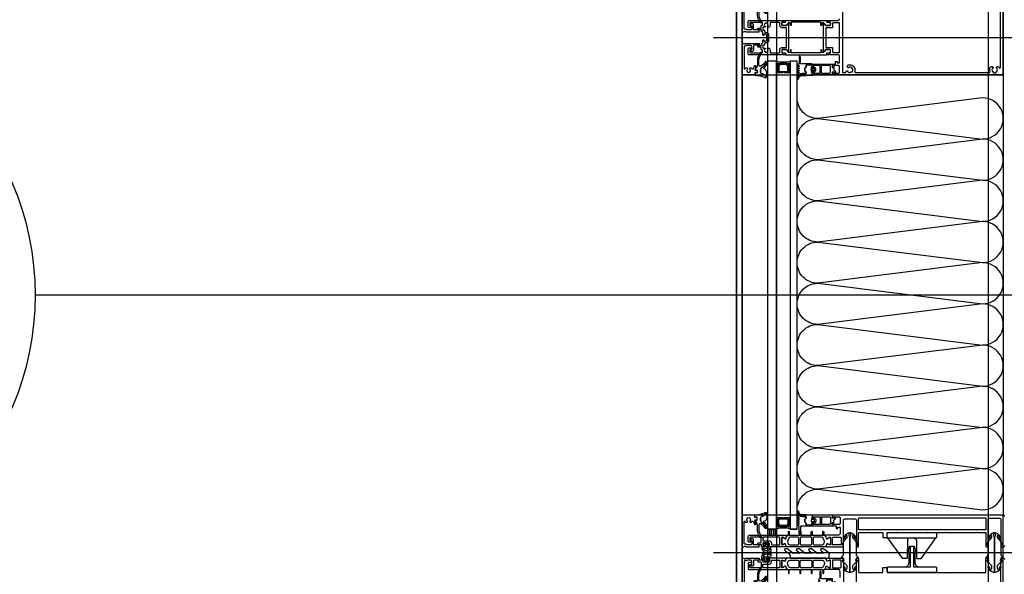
# Model space of a CAD drawing. Header units: millimetres. Extents: x 373037 to 682063, y 76092 to 274210.
# Tile 200 of 256: x 654411 to 655271, y 270788 to 271273. Entities that reach past the tile are written whole.
import ezdxf

# ---------------------------------------------------------------- set-up
doc = ezdxf.new("R2010")
doc.units = ezdxf.units.MM
doc.header["$LTSCALE"] = 100
doc.linetypes.add('ČERCHOVANÁ', pattern=[25.4, 12.7, -6.35, 0, -6.35])
doc.linetypes.add('ČÁRKOVANÁ', pattern=[19.05, 12.7, -6.35])
doc.layers.get('0').update_dxf_attribs({"linetype": 'CONTINUOUS'})
doc.layers.add('PUDORYS', color=253, linetype='CONTINUOUS')

# ---------------------------------------------------------------- blocks, each defined once
blk = doc.blocks.new('nesystémový nástavec 18')
for p, q in [((-18, 6.8), (-18, 8.8)), ((-17.5, 9.3), (-15.36, 9.3)), ((-15.36, 9.3), (0, 9.3)), ((0, 9.3), (0, 7.8)), ((-18, 0.5), (-18, 1.8)), ((-17, 6.3), (-17.5, 6.3)), ((-17.5, 2.3), (-17, 2.3)), ((-1.8, 0), (-17.5, 0)), ((-11, 8), (-17, 8)), ((-17, 8), (-17, 6.3)), ((-17, 2.3), (-17, 1.3)), ((-17, 1.3), (-11, 1.3)), ((-11, 1.3), (-11, 8)), ((-2.8, 8), (-9.7, 8)), ((-9.7, 1.3), (-9.7, 8)), ((-9.7, 1.3), (-2.8, 1.3)), ((-1.8, 2.3), (-1.8, 7)), ((0, 0), (-1.8, 0)), ((-0.5, 7.3), (-0.5, 6.8)), ((-0.4, 2.23), (-0.5, 2.04)), ((-0.5, 2.04), (-0.5, 2)), ((0, 6.3), (0.55, 6.3)), ((1.2, 2.44), (0, 2.44)), ((0, 1.5), (0, 0)), ((0.55, 6.3), (0.95, 5.9)), ((0.95, 5.9), (0.95, 4.8)), ((0.95, 4.8), (0.95, 4.14)), ((0.95, 4.14), (1.2, 4.14)), ((1.2, 1.85), (1.2, 2.44)), ((1.4, 3.94), (1.4, 3.84)), ((1.6, 3.64), (1.6, 3.64)), ((1.8, 1.37), (1.7, 1.35)), ((2.25, 1.63), (1.8, 1.37)), ((2.4, 2.84), (2.4, 1.89))]:
    blk.add_line(p, q)
for centre, radius, start, end in [((-17.5, 8.8), 0.5, 90, 180), ((-15.36, 9.8), 0.5, 270, 270.08399), ((-17.5, 6.8), 0.5, 180.0012, 269.9988), ((-17.5, 1.8), 0.5, 89.99896, 180.00017), ((-17.5, 0.5), 0.5, 180, 270.00001), ((-2.8, 7), 1, 0, 90), ((-2.8, 2.3), 1, 270, 0), ((0, 7.3), 0.5, 89.99553, 180.00709), ((0, 6.8), 0.5, 179.9949, 270.00597), ((0, 2), 0.5, 179.97164, 270.03273), ((0, 1.94), 0.5, 89.99745, 144.0007), ((0.75, 4.8), 0.2, 359.96561, 0.03439), ((1.2, 3.94), 0.2, 359.97072, 90.02491), ((1.7, 1.85), 0.5, 179.99915, 269.99998), ((1.6, 3.84), 0.2, 179.97371, 270.03503), ((1.6, 2.84), 0.8, 0.00648, 89.99188), ((2.1, 1.89), 0.3, 299.98153, 0.0183)]:
    blk.add_arc(centre, radius, start, end)
blk = doc.blocks.new('433270')
blk.add_lwpolyline([(1, 0, 0.414364), (0, -1), (0, -1.4, 0.255924), (0.23, -1.83, -0.547723), (0.23, -3.17, 0.255924), (0, -3.6), (0, -14.6, 0.414214), (0.3, -14.9), (1.2, -14.9, 0.414214), (1.7, -14.4), (1.7, -10.3, -0.414214), (2, -10), (6, -10, 0.414248), (7, -9), (7, -7.7, 0.414179), (6.5, -7.2), (5.7, -7.2, 0.414232), (5.4, -7.5), (5.4, -8.2, -0.414198), (5.1, -8.5), (2.8, -8.5, -0.414204), (1.8, -7.5), (1.8, -4.49, -0.147432), (1.97, -3.94, 0.147461), (2.4, -2.5), (2.4, -2.3, -0.414214), (2.9, -1.8), (21.87, -1.8, -0.668178), (22.22, -2.65), (22.16, -2.72, 1), (21.59, -3.29), (21.52, -3.35, 0.198912), (21.38, -3.71), (21.38, -4.05, 0.414214), (22.08, -4.75), (22.38, -4.75, 0.576988), (22.64, -4.3, -0.311246), (24.56, -4.3, 0.576988), (24.82, -4.75), (25.3, -4.75, -0.260065), (25.3, -6.65), (24.82, -6.65, 0.576988), (24.56, -7.1, -0.311246), (22.64, -7.1, 0.576988), (22.38, -6.65), (22.08, -6.65, 0.414214), (21.38, -7.35), (21.38, -7.61, 0.267949), (21.63, -8.04), (21.89, -8.2, -0.637047), (21.73, -10), (19.83, -10.7, 0.315299), (19.5, -11.17), (19.5, -11.49, 0.520567), (20.17, -11.96), (22.83, -10.99, -0.520567), (23.5, -11.46), (23.5, -12.5, 0.414062), (24, -13), (25, -13, 0.414186), (25.5, -12.5), (25.5, -11.5, -0.414182), (26, -11), (27, -11, 0.414214), (27.5, -10.5), (27.5, -0.5, 0.414214), (27, 0), (1, 0)], format="xyb", close=True)
blk = doc.blocks.new('284325')
for points in [[(0.84, -5.23, -0.560316), (0.94, -4.73), (1.94, -4.36, 0.3153), (2.14, -4.08), (2.14, -1.89, 0.451558), (1.8, -1.59), (0.9, -1.7, -0.399586), (0.57, -1.46), (0.3, -0.07, -0.415977), (0.53, 0.29, 0.024107), (6.15, 1.24, 0.076636), (8.99, 2.34, -0.577615), (10.79, 1.3), (10.02, 1.37, 0.283171), (9.08, 0.9, -0.168429), (7.07, -0.74), (5.9, -1.16, 0.315302), (5.24, -2.1), (5.24, -4.21, 0.269719), (6.76, -6.82, -0.194797), (10.18, -11.53, -0.342663), (9.17, -11.17, 0.119207), (5.43, -7.59, 0.578571), (3.63, -8.62), (3.63, -11.77, 0.176415), (6.16, -18.72, -1), (5.24, -19.49, -0.176415), (2.43, -11.77), (2.43, -8.89, 0.208286), (0.84, -5.23)], [(8.95, -6.65), (10.32, -8.78, -0.134555), (10.79, -10.63, -0.339795), (10.19, -11.53, 0.194788), (6.76, -6.81, -0.269736), (5.25, -4.21), (5.25, -2.1, -0.315302), (5.9, -1.17), (7.07, -0.74, 0.168429), (9.09, 0.89, -0.283167), (10.01, 1.36), (10.79, 1.29), (10.79, -0.74, -0.070852), (10.71, -1.3), (9.95, -3.93, -0.241839), (9.08, -4.83), (7.93, -5.22, 0.836024), (8.08, -6.19), (8.11, -6.19, -0.255349), (8.95, -6.65)]]:
    blk.add_lwpolyline(points, format="xyb", close=True)
blk = doc.blocks.new('284336')
for points in [[(-0.7, -9.6), (-10, -9.6, 0.414511), (-10.51, -10.11), (-10.51, -15.51, -1), (-11.69, -15.51), (-11.69, -9.6), (-12.69, -8.95, -0.668884), (-12.6, -8.23), (-11.99, -8.01, 0.766384), (-11.99, -7.21), (-12.6, -6.99, -0.76831), (-12.6, -6.23), (-11.99, -6.01, 0.766384), (-11.99, -5.21), (-12.6, -4.99, -0.76831), (-12.6, -4.23), (-11.99, -4.01, 0.766384), (-11.99, -3.21), (-12.6, -2.99, -0.877523), (-12.5, -2.22), (-12.1, -2.22, 0.698129), (-11.83, -1.5, -0.220231), (-12.89, 0.78), (-12.89, 3.45, -0.157143), (-12.82, 3.68), (-12.69, 3.42, -0.067482), (-12.48, 2.53, 0.393136), (-8.66, -1.02), (-6.1, -1.02, -0.414214), (-5.61, -1.51), (-5.61, -2.22, -0.267949), (-5.85, -2.65), (-6.35, -2.93, 0.267949), (-6.61, -3.38), (-6.61, -5.84, 0.267949), (-6.35, -6.29), (-5.85, -6.57, -0.267949), (-5.61, -7), (-5.61, -8.11, 0.414215), (-5.1, -8.62), (-0.41, -8.62), (-0.41, -9.31, -0.414212), (-0.7, -9.6)], [(-0.41, 0), (-0.41, -2, 0.990243), (-0.4, -3.02), (0.9, -3.02, 0.414214), (1.21, -2.71), (1.21, -2.61, -0.668123), (1.71, -2.4), (2.75, -3.45, -0.199004), (2.89, -3.79), (2.89, -5.43, -0.199038), (2.75, -5.77), (1.71, -6.82, -0.668191), (1.21, -6.61), (1.21, -6.51, 0.414214), (0.9, -6.2), (-0.4, -6.2, 0.990269), (-0.41, -7.22), (-0.41, -8.6), (-5.1, -8.6, -0.414215), (-5.59, -8.11), (-5.59, -7, 0.267949), (-5.84, -6.56), (-6.34, -6.27, -0.267949), (-6.59, -5.84), (-6.59, -3.38, -0.267949), (-6.34, -2.95), (-5.84, -2.66, 0.267949), (-5.59, -2.22), (-5.59, -1.51, 0.414214), (-6.1, -1), (-8.66, -1, -0.393156), (-12.46, 2.53, 0.067572), (-12.67, 3.43), (-12.8, 3.7, -0.637545), (-12.12, 3.53), (-11.92, 2.53, 0.344315), (-10.06, 0.91), (0, 0.38, -0.406913), (0.39, 0), (-0.41, 0)], [(1.7, -4.31, 0.414235), (1.2, -3.81), (-0.7, -3.81, 0.414214), (-1.2, -4.31), (-1.2, -4.91, 0.414214), (-0.7, -5.41), (1.2, -5.41, 0.414235), (1.7, -4.91), (1.7, -4.31)]]:
    blk.add_lwpolyline(points, format="xyb", close=True)
blk = doc.blocks.new('244748_a')
blk.add_lwpolyline([(8.32, -1.69, 0.082248), (6.34, -0.9, -1.09695), (6.94, -0.1, -0.315353), (11.26, -5.15, -0.480529), (10.87, -5.64), (4.27, -5.64), (4.08, -5.45), (-16.53, -5.45), (-16.72, -5.64), (-20.43, -5.64, 0.574019), (-21.93, -4.78), (-22.99, -5.4, 0.524827), (-22.99, -5.9), (-21.93, -6.52, 0.574021), (-20.43, -5.66), (-16.72, -5.66), (-16.53, -5.85), (4.08, -5.85), (4.27, -5.66), (10.87, -5.66, -0.480529), (11.26, -6.15, -0.326229), (6.88, -11.09, -1.09695), (6.28, -10.3, 0.081457), (8.32, -9.61, 0.599203), (7.48, -8.05), (5.52, -8.05, 0.198965), (5.17, -8.2), (2.22, -11.15), (0.93, -12.01, -0.738038), (0.51, -11.62), (0.87, -11, 1), (0.35, -10.7), (0, -11.3), (-0.98, -11.3, 0.619205), (-1.45, -12.06), (-1.28, -12.43, -0.808139), (-2.04, -13.04), (-3.63, -11.44, 0.198906), (-4.34, -11.15), (-14.99, -11.15, -0.198936), (-16.76, -10.42), (-18.98, -8.2, 0.198942), (-19.33, -8.05), (-20.67, -8.05, 0.500217), (-21.09, -8.73, 0.122037), (-18.5, -10.27, -1.093735), (-19.1, -11.07, -0.240768), (-23.7, -6.07, -0.106226), (-23.7, -5.23, -0.256232), (-19, -0.13, -1.093735), (-18.4, -0.92, 0.116856), (-21.09, -2.57, 0.500217), (-20.67, -3.25), (-19.33, -3.25, 0.198942), (-18.98, -3.1), (-16.75, -0.88, -0.198936), (-14.99, -0.15), (-4.34, -0.15, 0.198907), (-3.63, 0.14), (-2.04, 1.74, -0.808139), (-1.28, 1.13), (-1.45, 0.76, 0.619205), (-0.98, 0), (0, 0), (0.35, -0.6, 1), (0.87, -0.3), (0.51, 0.32, -0.738038), (0.93, 0.71), (2.22, -0.15), (5.17, -3.1, 0.198965), (5.52, -3.25), (7.48, -3.25, 0.599203)], format="xyb", close=True)
blk = doc.blocks.new('236134_0100_s_v')
for points in [[(22.8, -23), (22.8, -5), (42, -5, 0.414214), (43, -4), (43, -1, 0.414214), (42, 0), (1, 0, 0.414214), (0, -1), (0, -4, 0.414214), (1, -5), (20.2, -5), (20.2, -23)], [(15, -5, -0.414214), (19, -9), (19, -16.57, 0.165764), (19.53, -23), (23.47, -23, 0.165764), (24, -16.57), (24, -9, -0.414214), (28, -5)]]:
    blk.add_lwpolyline(points, format="xyb")
blk = doc.blocks.new('236134_0200_s_v')
for points in [[(19.58, 5, -0.41166), (17.58, 6.98), (17.45, 22.25, 0.344217), (17.07, 22.73), (16, 23), (14, 23, 0.240828), (13.19, 22.59), (0.19, 4.59)], [(23.42, 5, 0.41166), (25.42, 6.98), (25.55, 22.25, -0.344217), (25.93, 22.73), (27, 23), (29, 23, -0.240828), (29.81, 22.59), (42.81, 4.59)]]:
    blk.add_lwpolyline(points, format="xyb")
blk.add_lwpolyline([(42, 5), (1, 5, 0.414214), (0, 4), (0, 1, 0.414214), (1, 0), (42, 0, 0.414214), (43, 1), (43, 4, 0.414214)], format="xyb", close=True)
blk = doc.blocks.new('*U16')
for points in [[(0, 0, 0.414243), (0.1, 0.1), (0, 0.9, -1.0001), (0.2, 0.9), (0.1, 0.1, 0.414228), (0.2, 0, 0.414228)], [(0.2, 0, 0.414243), (0.3, 0.1), (0.2, 0.9, -1.0001), (0.4, 0.9), (0.3, 0.1, 0.414228), (0.4, 0, 0.414228)], [(0.4, 0, 0.414243), (0.5, 0.1), (0.4, 0.9, -1.0001), (0.6, 0.9), (0.5, 0.1, 0.414228), (0.6, 0, 0.414228)], [(0.6, 0, 0.414243), (0.7, 0.1), (0.6, 0.9, -1.0001), (0.8, 0.9), (0.7, 0.1, 0.414228), (0.8, 0, 0.414228)], [(0.8, 0, 0.414243), (0.9, 0.1), (0.8, 0.9, -1.0001), (1, 0.9), (0.9, 0.1, 0.414228), (1, 0, 0.414228)], [(1, 0, 0.414243), (1.1, 0.1), (1, 0.9, -1.0001), (1.2, 0.9), (1.1, 0.1, 0.414228), (1.2, 0, 0.414228)], [(1.2, 0, 0.414243), (1.3, 0.1), (1.2, 0.9, -1.0001), (1.4, 0.9), (1.3, 0.1, 0.414228), (1.4, 0, 0.414228)], [(1.4, 0, 0.414243), (1.5, 0.1), (1.4, 0.9, -1.0001), (1.6, 0.9), (1.5, 0.1, 0.414228), (1.6, 0, 0.414228)], [(1.6, 0, 0.414243), (1.7, 0.1), (1.6, 0.9, -1.0001), (1.8, 0.9), (1.7, 0.1, 0.414228), (1.8, 0, 0.414228)], [(1.8, 0, 0.414243), (1.9, 0.1), (1.8001, 0.9, -1.0001), (2, 0.9), (1.9001, 0.1, 0.414228), (2, 0, 0.414228)]]:
    blk.add_lwpolyline(points, format="xyb")
blk = doc.blocks.new('288126')
for points in [[(-16.5, 0), (16.5, 0)], [(-21.36, -6.34), (-17.8, -3.69)], [(-14.71, -4.5), (-19.87, -8.34)], [(-17, -2.08), (-17, -0.5)], [(-8.83, -4.3), (-14.11, -4.3)], [(-10.96, -6.34), (-8.71, -4.66)], [(-4.31, -4.5), (-9.47, -8.34)], [(1.81, -4.3), (-3.71, -4.3)], [(-0.35, -6.36), (1.93, -4.66)], [(6.33, -4.5), (1.14, -8.37)], [(12.21, -4.3), (6.93, -4.3)], [(10.05, -6.36), (12.33, -4.66)], [(16.6, -4.6), (11.54, -8.37)], [(17, -0.5), (17, -3.8)]]:
    blk.add_lwpolyline(points)
for centre, radius, start, end in [((16.5, -0.5), 0.5, 0, 90), ((-20.61, -7.34), 1.25, 126.70591, 306.70591), ((-16.5, -0.5), 0.5, 90, 180), ((-10.21, -7.34), 1.25, 126.70591, 306.70591), ((0.4, -7.37), 1.25, 126.70591, 306.70591), ((10.8, -7.37), 1.25, 126.70591, 306.70591), ((16, -3.8), 1, 306.70591, 0)]:
    blk.add_arc(centre, radius, start, end)
at = {"extrusion": (0, 0, -1)}
for centre, radius, start, end in [((19, -2.08), 2, 180, 233.29409), ((14.11, -5.3), 1, 53.29409, 90), ((8.83, -4.5), 0.2, 90, 233.29409), ((3.71, -5.3), 1, 53.29409, 90), ((-1.81, -4.5), 0.2, 90, 233.29409), ((-6.93, -5.3), 1, 53.29409, 90), ((-12.21, -4.5), 0.2, 90, 233.29409)]:
    blk.add_arc(centre, radius, start, end, dxfattribs=at)
blk = doc.blocks.new('246426')
for points in [[(-1.84, 0.64), (-2.86, -0.38, 0.198926), (-3.15, -1.09), (-3.15, -2.31, 0.198926), (-2.86, -3.02), (-1.84, -4.04, 0.637051), (-1.5, -3.92), (-1.45, -3.4), (-0.3, -3.4, -0.41484), (0, -3.7), (0, -5.19, 0.414232), (0.5, -5.69), (2.14, -5.69, 0.071862), (2.2, -5.68, 0.157876), (3.73, -4.64, 0.360336), (3.48, 2.39, 0.964062), (2.54, 1.48, -0.403385), (2.25, -4.34, -0.190964), (2.11, -4.39), (1.7, -4.39, -0.414214), (1.2, -3.89), (1.2, 1.31, 0.414201), (0.2, 2.31), (0, 2.31), (0, 0.3, -0.414214), (-0.3, 0), (-1.45, 0), (-1.5, 0.52, 0.637051), (-1.84, 0.64)], [(-2.25, -1.4, -0.414214), (-1.85, -1), (-0.4, -1, -0.414214), (0, -1.4), (0, -2, -0.414214), (-0.4, -2.4), (-1.85, -2.4, -0.414214), (-2.25, -2), (-2.25, -1.4)]]:
    blk.add_lwpolyline(points, format="xyb", close=True)

msp = doc.modelspace()

# ---------------------------------------------------------------- hatches: boundary and pattern name
at = {"layer": 'PUDORYS', "true_color": 0x939598}
h = msp.add_hatch(dxfattribs=at)
h.set_pattern_fill('ANSI31', color=252, scale=0.5, angle=585)
h.set_pattern_definition([(270, (722451.9952, 236922.2332), (1.5875, -8e-16), [])])
h.paths.add_polyline_path([(655071.64, 270827.65), (655071.64, 270822.15), (655063.64, 270822.15), (655063.64, 270827.65)])

# ---------------------------------------------------------------- linework, layer by layer
at = {"layer": 'PUDORYS', "color": 252, "true_color": 0x939598}
for p, q in [((655016.69, 271257.15), (655385.26, 271257.15)), ((655071.64, 271236.65), (655063.64, 271236.65)), ((655063.64, 271236.65), (655063.64, 270827.65)), ((655071.64, 270827.65), (655071.64, 271236.65)), ((655089.64, 271236.65), (655083.64, 271236.65)), ((655083.64, 271236.65), (655083.64, 270827.65)), ((655089.64, 270827.65), (655089.64, 271236.65)), ((655063.64, 270827.65), (655071.64, 270827.65)), ((655089.64, 270827.65), (655083.64, 270827.65)), ((655016.69, 270807.15), (655384.93, 270807.15))]:
    msp.add_line(p, q, dxfattribs=at)
at = {"layer": 'PUDORYS', "color": 252, "linetype": 'ČERCHOVANÁ', "ltscale": 25, "true_color": 0x939598}
msp.add_line((682063.19, 271032.15), (654424.22, 271032.15), dxfattribs=at)
msp.add_line((682063.19, 271032.15), (654424.22, 271032.15), dxfattribs=at)
at = {"layer": 'PUDORYS', "color": 252, "ltscale": 15, "true_color": 0x939598}
for points in [[(655036.64, 249592.15), (681616.64, 249592.15), (681616.64, 273272.15), (655036.64, 273272.15)], [(681611.64, 273267.15), (655041.64, 273267.15), (655041.64, 249597.15), (681611.64, 249597.15)], [(655063.64, 249619.15), (681589.64, 249619.15), (681589.64, 273245.15), (655063.64, 273245.15)], [(681581.64, 273237.15), (655071.64, 273237.15), (655071.64, 249627.15), (681581.64, 249627.15)], [(655041.64, 271224.65), (655269.64, 271224.65), (655269.64, 271289.65), (655041.64, 271289.65)], [(655083.64, 270827.65), (655089.64, 270827.65), (655089.64, 271236.65), (655083.64, 271236.65)], [(655089.64, 271224.65), (655269.64, 271224.65), (655269.64, 270839.65), (655089.64, 270839.65)], [(655041.64, 270774.65), (655269.64, 270774.65), (655269.64, 270839.65), (655041.64, 270839.65)]]:
    msp.add_lwpolyline(points, close=True, dxfattribs=at)
at = {"layer": 'PUDORYS', "color": 252, "linetype": 'ČÁRKOVANÁ', "ltscale": 5, "true_color": 0x939598}
for points in [[(681606.64, 249602.15), (655036.64, 249602.15), (655036.64, 273272.15), (681606.64, 273272.15)], [(681611.64, 249597.15), (655041.64, 249597.15), (655041.64, 273267.15), (681611.64, 273267.15)], [(681396.64, 249812.15), (655256.64, 249812.15), (655256.64, 273052.15), (681396.64, 273052.15)]]:
    msp.add_lwpolyline(points, close=True, dxfattribs=at)
at = {"layer": 'PUDORYS', "color": 252, "true_color": 0x939598}
for points in [[(655269.64, 271288.65), (655269.64, 271225.65, -0.414214), (655268.64, 271224.65), (655268.64, 271224.65), (655121.14, 271224.65, -0.414214), (655120.64, 271225.15), (655120.64, 271226.45, -0.41422), (655121.14, 271226.95), (655121.64, 271226.95), (655121.64, 271225.95), (655125.64, 271225.95, 0.414214), (655126.64, 271226.95), (655126.64, 271230), (655126.64, 271231.65, 0.414214), (655125.64, 271232.65), (655122.14, 271232.65, 0.414214), (655121.64, 271232.15), (655121.64, 271230.95), (655121.14, 271230.95, -0.414201), (655120.64, 271231.45), (655120.64, 271233.45, -0.414214), (655121.14, 271233.95), (655122.74, 271233.95, 0.414214), (655123.24, 271234.45), (655123.24, 271236.25), (655124.54, 271236.25), (655124.54, 271235.05), (655126.14, 271235.05, 0.414214), (655126.64, 271235.55), (655126.64, 271240.65, 0.414214), (655125.14, 271242.15), (655118.64, 271242.15, 0.338179), (655118.36, 271242.35), (655117.91, 271242.35, 0.338181), (655117.64, 271242.15), (655115.76, 271242.15, -0.414214), (655115.46, 271242.45), (655115.46, 271243.43, -0.414214), (655115.76, 271243.73), (655118.44, 271243.73, 0.414214), (655118.64, 271243.93), (655118.64, 271246.15, 0.414214), (655118.14, 271246.65), (655114.28, 271246.65), (655113.21, 271244.81, -0.267949), (655112.95, 271244.66), (655112.94, 271244.66, -0.414214), (655112.64, 271244.96), (655112.64, 271269.35, -0.414214), (655112.94, 271269.65), (655112.95, 271269.65, -0.267949), (655113.21, 271269.5), (655114.28, 271267.65), (655118.14, 271267.65, 0.414214), (655118.64, 271268.15), (655118.64, 271270.37, 0.414214), (655118.44, 271270.57), (655115.76, 271270.57, -0.414214), (655115.46, 271270.87), (655115.46, 271271.85, -0.414214), (655115.76, 271272.15), (655117.64, 271272.15, 0.338181), (655117.91, 271271.95), (655118.36, 271271.95, 0.338179), (655118.64, 271272.16), (655125.14, 271272.16, 0.414214), (655126.64, 271273.66)], [(655129.14, 271287.16), (655129.14, 271227.15, 0.414214), (655129.64, 271226.65), (655131.79, 271226.65, 0.38517), (655132.28, 271227.1), (655132.28, 271227.16, -0.503642), (655133.54, 271228.15), (655133.64, 271228.12, -0.64518), (655133.73, 271227.58, 0.341732), (655136.57, 271226.82, -0.64518), (655136.91, 271227.25), (655137.27, 271227.15, 0.298217), (655137.79, 271227.32, 0.208712), (655138.36, 271229.45, 0.298217), (655137.99, 271229.85), (655137.64, 271229.95, -0.64518), (655137.55, 271230.49, 0.341732), (655134.71, 271231.25, -0.64518), (655134.36, 271230.83), (655134.26, 271230.85, -0.414214), (655133.55, 271232.08), (655133.68, 271232.55, -0.258874), (655134.35, 271233.25, -0.503608), (655140.04, 271229.04), (655140.04, 271227.15, 0.41409), (655140.54, 271226.65), (655257.62, 271226.65, 0.534977), (655258.08, 271227.35, -0.242613), (655258.41, 271231.37), (655258.41, 271231.37, -0.258777), (655259.26, 271231.84), (655259.75, 271231.84, -0.414214), (655260.75, 271230.84), (655260.75, 271230.73, -0.64518), (655260.25, 271230.51, 0.341732), (655260.25, 271227.57, -0.64518), (655260.75, 271227.34), (655260.75, 271226.97, 0.298217), (655261.05, 271226.52, 0.208712), (655263.25, 271226.52, 0.298217), (655263.55, 271226.97), (655263.55, 271227.34, -0.64518), (655264.04, 271227.57, 0.341732), (655264.04, 271230.51, -0.64518), (655263.55, 271230.73), (655263.55, 271230.84, -0.414214), (655264.55, 271231.84), (655265.03, 271231.84, -0.258777), (655265.88, 271231.37, -0.037775), (655266.19, 271230.78, 0.814764), (655267.15, 271230.98), (655267.15, 271283.33, 0.814764)], [(655270.64, 270838.65, 0.414214), (655269.64, 270839.65), (655269.64, 270839.65), (655121.14, 270839.65, 0.414214), (655120.64, 270839.15), (655120.64, 270837.85, 0.41422), (655121.14, 270837.35), (655121.64, 270837.35), (655121.64, 270838.35), (655126.14, 270838.35, -0.414214), (655127.14, 270837.35), (655127.14, 270832.65, -0.414214), (655126.14, 270831.65), (655121.64, 270831.65), (655121.64, 270833.35), (655121.14, 270833.35, 0.414201), (655120.64, 270832.85), (655120.64, 270830.85, 0.414214), (655121.14, 270830.35), (655123.28, 270830.35, -0.414214), (655123.78, 270829.85), (655123.78, 270828.05), (655125.03, 270828.05), (655125.03, 270829.25), (655126.84, 270829.25, -0.414214), (655127.14, 270828.95), (655127.14, 270823.66, -0.414167), (655125.64, 270822.16), (655118.64, 270822.15), (655114.54, 270822.15, 0.57735), (655114.19, 270821.55), (655114.69, 270820.69), (655115.12, 270819.2, 0.488701), (655115.56, 270819.02), (655118.03, 270820.45), (655118.45, 270820.45, -0.432566), (655118.64, 270820.25), (655118.64, 270813.95, -0.548397), (655118.36, 270813.76), (655115.98, 270814.83, 0.425336), (655115.71, 270814.72), (655114.89, 270812.7, 0.531563), (655115.26, 270812.15), (655117.33, 270812.15, 0.231306), (655117.56, 270812.27, -0.306185), (655117.88, 270812.37), (655118.64, 270812.15), (655129.14, 270812.15, 0.414214), (655130.14, 270813.15), (655130.14, 270813.65), (655129.34, 270813.65), (655129.34, 270815.15), (655130, 270816.3, 0.13165), (655130.14, 270816.8), (655130.14, 270835.16, -0.414214), (655131.64, 270836.66), (655135.14, 270836.66, -0.399985), (655136.14, 270836.66), (655139.84, 270836.66, -0.414214), (655141.34, 270835.16), (655141.34, 270816.8, 0.13165), (655141.47, 270816.3), (655142.13, 270815.15), (655142.13, 270813.65), (655141.33, 270813.65), (655141.33, 270813.15, 0.414214), (655142.33, 270812.15), (655142.84, 270812.15, 0.414214), (655143.34, 270812.65), (655143.34, 270824.25, -0.414214), (655143.84, 270824.75), (655151.24, 270824.75, -0.399985), (655152.24, 270824.75), (655163.84, 270824.75, -0.414214), (655164.34, 270824.25), (655164.34, 270820.65, 0.414214), (655164.84, 270820.15), (655167.84, 270820.15, 0.414214), (655168.34, 270820.65), (655168.34, 270824.25, -0.414214), (655168.84, 270824.75), (655176.14, 270824.75, -0.38324), (655177.14, 270824.75), (655202.64, 270824.75, -0.38324), (655203.64, 270824.75), (655219.14, 270824.75, -0.38324), (655220.14, 270824.75), (655245.64, 270824.75, -0.38324), (655246.64, 270824.75), (655253.94, 270824.75, -0.414214), (655254.44, 270824.25), (655254.44, 270812.65, 0.414214), (655254.94, 270812.15), (655255.44, 270812.15, 0.414214), (655256.44, 270813.15), (655256.44, 270813.65), (655255.64, 270813.65), (655255.64, 270815.15), (655256.3, 270816.31, 0.116937), (655256.44, 270816.81), (655256.44, 270835.66, -0.414232), (655257.94, 270837.16), (655261.65, 270837.16, -0.399985), (655262.65, 270837.16), (655266.14, 270837.16, -0.414232), (655267.64, 270835.66), (655267.64, 270816.81, 0.116937), (655267.77, 270816.31), (655268.44, 270815.15), (655268.44, 270813.65), (655267.64, 270813.65), (655267.64, 270813.15, 0.414214), (655268.64, 270812.15), (655269.64, 270812.15, 0.414214), (655270.64, 270813.15)], [(655127.14, 270785.35), (655127.14, 270790.65, 0.414167), (655125.64, 270792.15), (655118.64, 270792.15), (655114.54, 270792.15, -0.57735), (655114.19, 270792.75), (655114.69, 270793.62), (655115.12, 270795.11, -0.488701), (655115.56, 270795.29), (655118.03, 270793.85), (655118.45, 270793.85, 0.432566), (655118.64, 270794.05), (655118.64, 270800.36, 0.548397), (655118.36, 270800.54), (655115.98, 270799.48, -0.425336), (655115.71, 270799.58), (655114.89, 270801.61, -0.531563), (655115.26, 270802.16), (655117.33, 270802.16, -0.231306), (655117.56, 270802.04, 0.306185), (655117.88, 270801.94), (655118.64, 270802.15), (655129.14, 270802.15, -0.414214), (655130.14, 270801.15), (655130.14, 270800.65), (655129.34, 270800.65), (655129.34, 270799.15), (655130, 270798.01, -0.13165), (655130.14, 270797.51), (655130.14, 270779.15, 0.414214)], [(655141.34, 270779.15), (655141.34, 270797.51, -0.13165), (655141.47, 270798.01), (655142.13, 270799.15), (655142.13, 270800.65), (655141.33, 270800.65), (655141.33, 270801.15, -0.414214), (655142.33, 270802.15), (655142.84, 270802.15, -0.414214), (655143.34, 270801.65), (655143.34, 270790.05, 0.414214), (655143.84, 270789.55), (655151.24, 270789.55, 0.399985), (655152.24, 270789.55), (655163.84, 270789.55, 0.414214), (655164.34, 270790.05), (655164.34, 270793.65, -0.414214), (655164.84, 270794.15), (655167.84, 270794.15, -0.414214), (655168.34, 270793.65), (655168.34, 270790.05, 0.414214), (655168.84, 270789.55), (655176.14, 270789.55, 0.38324), (655177.14, 270789.55), (655202.64, 270789.55, 0.38324), (655203.64, 270789.55), (655219.14, 270789.55, 0.38324), (655220.14, 270789.55), (655245.64, 270789.55, 0.38324), (655246.64, 270789.55), (655253.94, 270789.55, 0.414214), (655254.44, 270790.05), (655254.44, 270801.65, -0.414214), (655254.94, 270802.15), (655255.44, 270802.15, -0.414214), (655256.44, 270801.15), (655256.44, 270800.65), (655255.64, 270800.65), (655255.64, 270799.15), (655256.3, 270798, -0.116937), (655256.44, 270797.5), (655256.44, 270778.65, 0.414232)], [(655267.64, 270778.65), (655267.64, 270797.5, -0.116937), (655267.77, 270798), (655268.44, 270799.15), (655268.44, 270800.65), (655267.64, 270800.65), (655267.64, 270801.15, -0.414214), (655268.64, 270802.15), (655269.64, 270802.15, -0.414214), (655270.64, 270801.15)]]:
    msp.add_lwpolyline(points, format="xyb", dxfattribs=at)
for points in [[(655047.84, 271242.15, -0.414214), (655046.84, 271243.15), (655046.84, 271247.25, -0.414214), (655047.84, 271248.25), (655049.64, 271248.25, -0.414214), (655050.14, 271247.75), (655050.14, 271247.25, -0.414214), (655049.64, 271246.75), (655048.84, 271246.75, 0.414219), (655048.34, 271246.25), (655048.34, 271244.35, 0.414206), (655048.84, 271243.85), (655058.84, 271243.85, 0.414214), (655059.34, 271244.35), (655059.34, 271246.05, 0.414214), (655058.84, 271246.55), (655058.64, 271246.55, -0.414214), (655058.14, 271247.05), (655058.14, 271248.35, 0.414214), (655057.64, 271248.85), (655055.74, 271248.85, -0.414214), (655055.24, 271249.35), (655055.24, 271250.35), (655058.24, 271250.35, 0.414214), (655058.54, 271250.65), (655058.54, 271251.85, -0.413971), (655058.84, 271252.15), (655059.14, 271252.15, 0.414214), (655059.64, 271252.65), (655059.64, 271254.65, -0.414214), (655060.14, 271255.15), (655060.64, 271255.15), (655060.64, 271254.15), (655062.14, 271254.15, 0.414277), (655063.14, 271255.15), (655063.14, 271259.15, 0.414277), (655062.14, 271260.15), (655060.64, 271260.15), (655060.64, 271259.15), (655060.14, 271259.15, -0.414214), (655059.64, 271259.65), (655059.64, 271261.66, 0.414214), (655059.14, 271262.16), (655058.84, 271262.16, -0.413971), (655058.54, 271262.46), (655058.54, 271263.65, 0.414214), (655058.24, 271263.95), (655055.24, 271263.95), (655055.24, 271264.95, -0.414214), (655055.74, 271265.45), (655057.64, 271265.45, 0.414214), (655058.14, 271265.95), (655058.14, 271267.25, -0.414214), (655058.64, 271267.75), (655058.84, 271267.75, 0.414214), (655059.34, 271268.25), (655059.34, 271269.95, 0.414214), (655058.84, 271270.45), (655048.84, 271270.45, 0.414206), (655048.34, 271269.95), (655048.34, 271268.05, 0.414219), (655048.84, 271267.55), (655049.64, 271267.55, -0.414214), (655050.14, 271267.05), (655050.14, 271266.55, -0.414214), (655049.64, 271266.05), (655047.84, 271266.05, -0.414214), (655046.84, 271267.05), (655046.84, 271271.15, -0.414214), (655047.84, 271272.15), (655076.14, 271272.15, 0.338212), (655076.41, 271271.95), (655076.86, 271271.95, 0.338181), (655077.14, 271272.15), (655079.02, 271272.15, -0.414214), (655079.32, 271271.85), (655079.32, 271270.87, -0.414214), (655079.02, 271270.57), (655076.34, 271270.57, 0.414214), (655076.14, 271270.37), (655076.14, 271268.15, 0.414214), (655076.64, 271267.65), (655080.54, 271267.65), (655081.61, 271269.51, -0.767327), (655082.14, 271269.37), (655082.14, 271244.94, -0.767327), (655081.61, 271244.8), (655080.54, 271246.65), (655076.64, 271246.65, 0.414214), (655076.14, 271246.15), (655076.14, 271243.93, 0.414214), (655076.34, 271243.73), (655079.02, 271243.73, -0.414214), (655079.32, 271243.43), (655079.32, 271242.45, -0.414214), (655079.02, 271242.15), (655077.14, 271242.15, 0.338181), (655076.86, 271242.35), (655076.41, 271242.35, 0.338212), (655076.14, 271242.15), (655047.84, 271242.15)], [(655074.44, 271246.45, -0.417268), (655076.41, 271248.45), (655079.84, 271248.45, 0.414214), (655080.34, 271248.95), (655080.34, 271265.35, 0.414214), (655079.84, 271265.85), (655076.41, 271265.85, -0.417268), (655074.44, 271267.85), (655074.44, 271269.95, 0.414214), (655073.94, 271270.45), (655066.54, 271270.45, 0.414214), (655066.04, 271269.95), (655066.04, 271267.75, -0.414214), (655064.54, 271266.25), (655064.18, 271266.25, -0.414214), (655063.58, 271266.85), (655063.58, 271266.93, -0.576988), (655064.03, 271267.19, 0.311246), (655064.03, 271269.12, -0.576988), (655063.58, 271269.38), (655063.58, 271269.86, 0.260065), (655061.68, 271269.86), (655061.68, 271269.38, -0.576988), (655061.23, 271269.12, 0.311246), (655061.23, 271267.19, -0.576988), (655061.68, 271266.93), (655061.68, 271266.85, -0.414214), (655061.08, 271266.25), (655060.14, 271266.25, 0.414214), (655059.64, 271265.75), (655059.64, 271264.15, 0.414214), (655060.14, 271263.65), (655060.64, 271263.65, -0.414214), (655061.14, 271263.15), (655061.14, 271262.75, 0.414213), (655062.14, 271261.75), (655062.74, 271261.75, -0.414213), (655064.74, 271259.75), (655064.74, 271254.55, -0.414213), (655062.74, 271252.55), (655062.14, 271252.55, 0.414213), (655061.14, 271251.55), (655061.14, 271251.15, -0.414214), (655060.64, 271250.65), (655060.14, 271250.65, 0.414214), (655059.64, 271250.15), (655059.64, 271248.55, 0.414214), (655060.14, 271248.05), (655061.08, 271248.05, -0.414214), (655061.68, 271247.45), (655061.68, 271247.38, -0.576988), (655061.23, 271247.12, 0.311246), (655061.23, 271245.19, -0.576988), (655061.68, 271244.93), (655061.68, 271244.45, 0.260065), (655063.58, 271244.45), (655063.58, 271244.93, -0.576988), (655064.03, 271245.19, 0.311246), (655064.03, 271247.12, -0.576988), (655063.58, 271247.38), (655063.58, 271247.45, -0.414214), (655064.18, 271248.05), (655064.54, 271248.05, -0.414214), (655066.04, 271246.55), (655066.04, 271244.35, 0.414214), (655066.54, 271243.85), (655073.94, 271243.85, 0.414214), (655074.44, 271244.35), (655074.44, 271246.45)], [(655110.31, 271268.03), (655110.31, 271270.23, 0.414213), (655110.01, 271270.53), (655084.81, 271270.53, 0.414213), (655084.51, 271270.23), (655084.51, 271268.03, -1), (655083.71, 271268.03), (655083.71, 271269.84, 0.414214), (655083.41, 271270.14), (655082.52, 271270.14, 0.26795), (655081.65, 271269.64), (655081.1, 271268.68, -0.267949), (655079.36, 271267.68), (655076.97, 271267.68, -0.414214), (655076.17, 271268.48), (655076.17, 271270.05, -0.414214), (655076.64, 271270.52), (655079.04, 271270.52, 0.414214), (655079.37, 271270.85), (655079.37, 271271.83, -0.414214), (655079.67, 271272.13), (655115.13, 271272.13, -0.414214), (655115.43, 271271.83), (655115.43, 271270.85, 0.414214), (655115.76, 271270.52), (655118.16, 271270.52, -0.414214), (655118.63, 271270.05), (655118.63, 271268.49, -0.414214), (655117.83, 271267.69), (655115.43, 271267.69, -0.267949), (655113.7, 271268.69), (655113.14, 271269.64, 0.274486), (655112.31, 271270.14), (655111.41, 271270.14, 0.414214), (655111.11, 271269.84), (655111.11, 271268.03, -1), (655110.31, 271268.03)], [(655120.13, 271248.65, -0.414214), (655120.63, 271248.15), (655120.63, 271244.65, 0.414214), (655121.13, 271244.15), (655126.14, 271244.15, 0.414214), (655126.64, 271244.65), (655126.64, 271269.65, 0.414214), (655126.14, 271270.15), (655121.13, 271270.15, 0.414214), (655120.63, 271269.65), (655120.63, 271266.15, -0.414214), (655120.13, 271265.65), (655115.1, 271265.65, 0.414214), (655114.6, 271265.15), (655114.6, 271249.15, 0.414214), (655115.1, 271248.65), (655120.13, 271248.65)], [(655110.01, 271243.78), (655084.81, 271243.78, -0.414213), (655084.51, 271244.08), (655084.51, 271246.28, 1), (655083.71, 271246.28), (655083.71, 271244.47, -0.414214), (655083.41, 271244.17), (655082.52, 271244.17, -0.26795), (655081.65, 271244.67), (655081.1, 271245.62, 0.267949), (655079.36, 271246.62), (655076.97, 271246.62, 0.414214), (655076.17, 271245.82), (655076.17, 271244.25, 0.414214), (655076.64, 271243.78), (655079.04, 271243.78, -0.414214), (655079.37, 271243.45), (655079.37, 271242.48, 0.414214), (655079.67, 271242.18), (655115.13, 271242.18, 0.414214), (655115.43, 271242.48), (655115.43, 271243.45, -0.414214), (655115.76, 271243.78), (655118.16, 271243.78, 0.414214), (655118.63, 271244.25), (655118.63, 271245.82, 0.414214), (655117.83, 271246.62), (655115.43, 271246.62, 0.267949), (655113.7, 271245.62), (655113.14, 271244.67, -0.274486), (655112.31, 271244.17), (655111.41, 271244.17, -0.414214), (655111.11, 271244.47), (655111.11, 271246.28, 1), (655110.31, 271246.28), (655110.31, 271244.08, -0.414213), (655110.01, 271243.78)], [(655143.84, 270837.55), (655253.94, 270837.55, -0.414214), (655254.44, 270837.05), (655254.44, 270827.35, -0.414214), (655253.94, 270826.85), (655143.84, 270826.85, -0.414214), (655143.34, 270827.35), (655143.34, 270837.05, -0.414214), (655143.84, 270837.55)], [(655114.3, 270812.15), (655102.39, 270812.15), (655080.48, 270812.15, -0.305837), (655080.01, 270812.47), (655079.09, 270814.75, 0.425336), (655078.82, 270814.86), (655077.21, 270814.15, -0.543753), (655076.15, 270814.83), (655076.15, 270819.73, -0.578182), (655077.05, 270820.25), (655079.24, 270818.99, 0.488505), (655079.68, 270819.17), (655080.11, 270820.68), (655080.88, 270822, -0.282478), (655081.15, 270822.15), (655081.6, 270822.15, 1.447009), (655081.95, 270822.29), (655081.95, 270825.25, -1), (655082.75, 270825.25), (655082.75, 270822.29, 1.447009), (655083.1, 270822.15), (655091.64, 270822.15, 1.447009), (655091.99, 270822.29), (655091.99, 270825.25, -1), (655092.79, 270825.25), (655092.79, 270822.29, 1.447009), (655093.14, 270822.15), (655101.64, 270822.15, 1.447009), (655101.99, 270822.29), (655101.99, 270825.25, -1), (655102.79, 270825.25), (655102.79, 270822.29, 1.447009), (655103.14, 270822.15), (655111.68, 270822.15, 1.447009), (655112.03, 270822.29), (655112.03, 270825.25, -1), (655112.83, 270825.25), (655112.83, 270822.29, 1.447009), (655113.18, 270822.15), (655113.62, 270822.15, -0.282478), (655113.9, 270822), (655114.66, 270820.68), (655115.1, 270819.17, 0.488505), (655115.54, 270818.99), (655117.73, 270820.25, -0.578182), (655118.63, 270819.73), (655118.63, 270814.83, -0.543753), (655117.57, 270814.15), (655115.95, 270814.86, 0.425336), (655115.69, 270814.75), (655114.76, 270812.47, -0.305837), (655114.3, 270812.15)], [(655076.14, 270812.15), (655065.14, 270812.15, -0.414426), (655064.64, 270812.65), (655064.64, 270813.15), (655065.64, 270813.15), (655065.64, 270814.65, 0.414214), (655064.64, 270815.65), (655063.14, 270815.65, 0.399985), (655062.14, 270815.65), (655060.64, 270815.65, 0.414214), (655059.64, 270814.65), (655059.64, 270813.15), (655060.64, 270813.15), (655060.64, 270812.65, -0.414456), (655060.14, 270812.15), (655058.84, 270812.16, -0.413971), (655058.54, 270812.46), (655058.54, 270813.65, 0.414214), (655058.24, 270813.95), (655055.24, 270813.95), (655055.24, 270814.95, -0.414214), (655055.74, 270815.45), (655057.64, 270815.45, 0.414214), (655058.14, 270815.95), (655058.14, 270819.45, 0.414206), (655057.14, 270820.45), (655048.84, 270820.45, 0.414206), (655048.34, 270819.95), (655048.34, 270818.05, 0.414219), (655048.84, 270817.55), (655049.64, 270817.55, -0.414214), (655050.14, 270817.05), (655050.14, 270816.55, -0.414214), (655049.64, 270816.05), (655047.84, 270816.05, -0.414214), (655046.84, 270817.05), (655046.84, 270821.15, -0.414214), (655047.84, 270822.15), (655076.14, 270822.15), (655080.24, 270822.15, -0.57735), (655080.58, 270821.55), (655080.09, 270820.69), (655079.66, 270819.2, -0.488701), (655079.22, 270819.02), (655076.75, 270820.45), (655076.33, 270820.45, 0.432566), (655076.14, 270820.25), (655076.14, 270813.95, 0.548397), (655076.42, 270813.76), (655078.8, 270814.83, -0.425336), (655079.07, 270814.72), (655079.89, 270812.7, -0.531563), (655079.52, 270812.15), (655077.45, 270812.15, -0.231306), (655077.22, 270812.27, 0.306185), (655076.9, 270812.37), (655076.14, 270812.15)], [(655073.94, 270820.45), (655060.24, 270820.45, 0.414214), (655059.74, 270819.95), (655059.74, 270817.75, 0.414214), (655060.24, 270817.25), (655065.21, 270817.25, -0.411139), (655067.24, 270815.25), (655067.24, 270814.25, 0.414214), (655067.74, 270813.75), (655073.94, 270813.75, 0.414214), (655074.44, 270814.25), (655074.44, 270819.95, 0.414214), (655073.94, 270820.45)], [(655083.19, 270813.75), (655090.09, 270813.75, 0.414218), (655091.09, 270814.75), (655091.09, 270819.55, 0.414218), (655090.09, 270820.55), (655083.73, 270820.55, 0.305619), (655082.34, 270819.62), (655081.56, 270817.69, 0.176429), (655081.49, 270815.64), (655081.76, 270814.79, 0.324916), (655083.19, 270813.75)], [(655093.39, 270813.75), (655101.39, 270813.75, 0.414214), (655102.39, 270814.75), (655102.39, 270819.55, 0.414214), (655101.39, 270820.55), (655093.39, 270820.55, 0.414214), (655092.39, 270819.55), (655092.39, 270814.75, 0.414214), (655093.39, 270813.75)], [(655104.69, 270813.75), (655111.59, 270813.75, 0.324916), (655113.02, 270814.79), (655113.29, 270815.64, 0.176429), (655113.22, 270817.69), (655112.44, 270819.62, 0.305619), (655111.05, 270820.55), (655104.69, 270820.55, 0.414218), (655103.69, 270819.55), (655103.69, 270814.75, 0.414218), (655104.69, 270813.75)], [(655127.94, 270814.25, -0.414214), (655127.44, 270813.75), (655120.94, 270813.75, -0.414214), (655120.44, 270814.25), (655120.44, 270819.95, -0.414214), (655120.94, 270820.45), (655127.44, 270820.45, -0.414214), (655127.94, 270819.95), (655127.94, 270814.25)], [(655076.14, 270802.15), (655065.14, 270802.15, 0.414426), (655064.64, 270801.65), (655064.64, 270801.16), (655065.64, 270801.16), (655065.64, 270799.66, -0.414214), (655064.64, 270798.66), (655063.14, 270798.66, -0.399985), (655062.14, 270798.66), (655060.64, 270798.66, -0.414214), (655059.64, 270799.66), (655059.64, 270801.15), (655060.64, 270801.15), (655060.64, 270801.65, 0.414456), (655060.14, 270802.15), (655058.84, 270802.15, 0.413971), (655058.54, 270801.85), (655058.54, 270800.65, -0.414214), (655058.24, 270800.35), (655055.24, 270800.35), (655055.24, 270799.35, 0.414214), (655055.74, 270798.85), (655057.64, 270798.85, -0.414214), (655058.14, 270798.35), (655058.14, 270794.85, -0.414206), (655057.14, 270793.85), (655048.84, 270793.85, -0.414206), (655048.34, 270794.35), (655048.34, 270796.25, -0.414219), (655048.84, 270796.75), (655049.64, 270796.75, 0.414214), (655050.14, 270797.25), (655050.14, 270797.75, 0.414214), (655049.64, 270798.25), (655047.84, 270798.25, 0.414214), (655046.84, 270797.25), (655046.84, 270793.15, 0.414214), (655047.84, 270792.15), (655076.14, 270792.15), (655080.24, 270792.15, 0.57735), (655080.58, 270792.75), (655080.09, 270793.62), (655079.66, 270795.11, 0.488701), (655079.22, 270795.29), (655076.75, 270793.85), (655076.33, 270793.85, -0.432566), (655076.14, 270794.05), (655076.14, 270800.36, -0.548397), (655076.42, 270800.54), (655078.8, 270799.48, 0.425336), (655079.07, 270799.58), (655079.89, 270801.61, 0.531563), (655079.52, 270802.16), (655077.45, 270802.16, 0.231306), (655077.22, 270802.04, -0.306185), (655076.9, 270801.94), (655076.14, 270802.15)], [(655073.94, 270793.85), (655060.24, 270793.85, -0.414214), (655059.74, 270794.35), (655059.74, 270796.56, -0.414214), (655060.24, 270797.06), (655065.21, 270797.06, 0.411139), (655067.24, 270799.06), (655067.24, 270800.05, -0.414214), (655067.74, 270800.55), (655073.94, 270800.55, -0.414214), (655074.44, 270800.05), (655074.44, 270794.35, -0.414214), (655073.94, 270793.85)], [(655114.3, 270802.15), (655102.39, 270802.16), (655080.48, 270802.15, 0.305837), (655080.01, 270801.84), (655079.09, 270799.55, -0.425336), (655078.82, 270799.45), (655077.21, 270800.16, 0.543753), (655076.15, 270799.48), (655076.15, 270794.57, 0.578182), (655077.05, 270794.06), (655079.24, 270795.32, -0.488505), (655079.68, 270795.14), (655080.11, 270793.63), (655080.88, 270792.3, 0.282478), (655081.15, 270792.16), (655081.6, 270792.16, -1.447009), (655081.95, 270792.02), (655081.95, 270789.06, 1), (655082.75, 270789.06), (655082.75, 270792.02, -1.447009), (655083.1, 270792.16), (655091.64, 270792.16, -1.447009), (655091.99, 270792.02), (655091.99, 270789.06, 1), (655092.79, 270789.06), (655092.79, 270792.02, -1.447009), (655093.14, 270792.16), (655101.64, 270792.16, -1.447009), (655101.99, 270792.02), (655101.99, 270789.06, 1), (655102.79, 270789.06), (655102.79, 270792.02, -1.447009), (655103.14, 270792.16), (655111.68, 270792.16, -1.447009), (655112.03, 270792.02), (655112.03, 270789.06, 1), (655112.83, 270789.06), (655112.83, 270792.02, -1.447009), (655113.18, 270792.16), (655113.62, 270792.16, 0.282478), (655113.9, 270792.3), (655114.66, 270793.63), (655115.1, 270795.14, -0.488505), (655115.54, 270795.32), (655117.73, 270794.06, 0.578182), (655118.63, 270794.57), (655118.63, 270799.48, 0.543753), (655117.57, 270800.16), (655115.95, 270799.45, -0.425336), (655115.69, 270799.55), (655114.76, 270801.84, 0.305837), (655114.3, 270802.15)], [(655083.19, 270800.56), (655090.09, 270800.56, -0.414218), (655091.09, 270799.56), (655091.09, 270794.76, -0.414218), (655090.09, 270793.76), (655083.73, 270793.76, -0.305619), (655082.34, 270794.69), (655081.56, 270796.62, -0.176429), (655081.49, 270798.67), (655081.76, 270799.52, -0.324916), (655083.19, 270800.56)], [(655093.39, 270800.56), (655101.39, 270800.56, -0.414214), (655102.39, 270799.56), (655102.39, 270794.76, -0.414214), (655101.39, 270793.76), (655093.39, 270793.76, -0.414214), (655092.39, 270794.76), (655092.39, 270799.56, -0.414214), (655093.39, 270800.56)], [(655104.69, 270800.56), (655111.59, 270800.56, -0.324916), (655113.02, 270799.52), (655113.29, 270798.67, -0.176429), (655113.22, 270796.62), (655112.44, 270794.69, -0.305619), (655111.05, 270793.76), (655104.69, 270793.76, -0.414218), (655103.69, 270794.76), (655103.69, 270799.56, -0.414218), (655104.69, 270800.56)], [(655127.94, 270800.05, 0.414214), (655127.44, 270800.55), (655120.94, 270800.55, 0.414214), (655120.44, 270800.05), (655120.44, 270794.35, 0.414214), (655120.94, 270793.85), (655127.44, 270793.85, 0.414214), (655127.94, 270794.35), (655127.94, 270800.05)]]:
    msp.add_lwpolyline(points, format="xyb", close=True, dxfattribs=at)
for points in [[(655082.64, 271226.65), (655082.64, 271232.65), (655080.64, 271234.65), (655074.64, 271234.65), (655072.64, 271232.65), (655072.64, 271226.65), (655077.14, 271226.65), (655077.14, 271227.15), (655078.14, 271227.15), (655078.14, 271226.65)], [(655073.64, 271227.65), (655081.64, 271227.65), (655081.64, 271232.24), (655080.22, 271233.65), (655075.19, 271233.65), (655073.64, 271232.24)], [(655082.64, 270837.65), (655082.64, 270831.65), (655080.64, 270829.65), (655074.64, 270829.65), (655072.64, 270831.65), (655072.64, 270837.65), (655077.14, 270837.65), (655077.14, 270837.15), (655078.14, 270837.15), (655078.14, 270837.65)], [(655073.64, 270836.65), (655081.64, 270836.65), (655081.64, 270832.07), (655080.22, 270830.65), (655075.19, 270830.65), (655073.64, 270832.07)], [(655063.64, 270827.65), (655063.64, 270822.15), (655071.64, 270822.15), (655071.64, 270827.65)]]:
    msp.add_lwpolyline(points, close=True, dxfattribs=at)
at = {"layer": 'PUDORYS', "color": 252, "ltscale": 20, "true_color": 0x939598}
msp.add_circle((654174.22, 271032.15), 250, dxfattribs=at)
at = {"layer": 'PUDORYS', "color": 252, "true_color": 0x939598}
for centre, radius, start, end in [((655077.64, 271258.55), 22.7, 254.67278, 285.32722), ((655072.99, 271231.1), 3.55, 67.29382, 112.40905), ((655072.87, 271231.47), 2.9, 65.30667, 115.29515), ((655072.71, 271231.82), 2.25, 61.52734, 118.40281), ((655072.56, 271232.06), 1.71, 57.29495, 122.68565), ((655072.42, 271232.22), 1.26, 51.96563, 128.49956), ((655072.27, 271232.31), 0.879, 43.99491, 136.49644), ((655072.14, 271232.3), 0.596, 33.03656, 146.96344), ((655072.14, 271232.01), 0.596, 33.03656, 146.96344), ((655072.14, 271231.72), 0.596, 33.03656, 146.96344), ((655072.14, 271231.42), 0.596, 33.03656, 146.96344), ((655072.14, 271231.13), 0.596, 33.03656, 146.96344), ((655072.14, 271230.84), 0.596, 33.03656, 146.96344), ((655072.14, 271230.55), 0.596, 33.03656, 146.96344), ((655072.14, 271230.25), 0.596, 33.03656, 146.96344), ((655072.14, 271229.96), 0.596, 33.03656, 146.96344), ((655072.14, 271229.67), 0.596, 33.03656, 146.96344), ((655072.14, 271229.38), 0.596, 33.03656, 146.96344), ((655072.14, 271229.08), 0.596, 33.03656, 146.96344), ((655072.14, 271228.79), 0.596, 33.03656, 146.96344), ((655082.29, 271231.1), 3.55, 67.59095, 112.70618), ((655082.4, 271231.47), 2.9, 64.70485, 114.69333), ((655082.57, 271231.82), 2.25, 61.59719, 118.47266), ((655082.71, 271232.06), 1.71, 57.31435, 122.70505), ((655082.85, 271232.22), 1.26, 51.50044, 128.03437), ((655083, 271232.31), 0.879, 43.50356, 136.00509), ((655083.14, 271232.3), 0.596, 33.03656, 146.96344), ((655083.14, 271232.01), 0.596, 33.03656, 146.96344), ((655083.14, 271231.72), 0.596, 33.03656, 146.96344), ((655083.14, 271231.42), 0.596, 33.03656, 146.96344), ((655083.14, 271231.13), 0.596, 33.03656, 146.96344), ((655083.14, 271230.84), 0.596, 33.03656, 146.96344), ((655083.14, 271230.55), 0.596, 33.03656, 146.96344), ((655083.14, 271230.25), 0.596, 33.03656, 146.96344), ((655083.14, 271229.96), 0.596, 33.03656, 146.96344), ((655083.14, 271229.67), 0.596, 33.03656, 146.96344), ((655083.14, 271229.38), 0.596, 33.03656, 146.96344), ((655083.14, 271229.08), 0.596, 33.03656, 146.96344), ((655083.14, 271228.79), 0.596, 33.03656, 146.96344), ((655072.14, 270835.52), 0.596, 213.03656, 326.96344), ((655072.14, 270835.22), 0.596, 213.03656, 326.96344), ((655072.14, 270834.93), 0.596, 213.03656, 326.96344), ((655072.14, 270834.64), 0.596, 213.03656, 326.96344), ((655072.14, 270834.35), 0.596, 213.03656, 326.96344), ((655072.14, 270834.05), 0.596, 213.03656, 326.96344), ((655072.14, 270833.76), 0.596, 213.03656, 326.96344), ((655072.14, 270833.47), 0.596, 213.03656, 326.96344), ((655072.14, 270833.18), 0.596, 213.03656, 326.96344), ((655072.14, 270832.88), 0.596, 213.03656, 326.96344), ((655072.14, 270832.59), 0.596, 213.03656, 326.96344), ((655072.14, 270832.3), 0.596, 213.03656, 326.96344), ((655072.14, 270832.01), 0.596, 213.03656, 326.96344), ((655072.28, 270831.99), 0.879, 223.50356, 316.00509), ((655083, 270831.99), 0.879, 223.99491, 316.49644), ((655083.14, 270835.52), 0.596, 213.03656, 326.96344), ((655083.14, 270835.22), 0.596, 213.03656, 326.96344), ((655083.14, 270834.93), 0.596, 213.03656, 326.96344), ((655083.14, 270834.64), 0.596, 213.03656, 326.96344), ((655083.14, 270834.35), 0.596, 213.03656, 326.96344), ((655083.14, 270834.05), 0.596, 213.03656, 326.96344), ((655083.14, 270833.76), 0.596, 213.03656, 326.96344), ((655083.14, 270833.47), 0.596, 213.03656, 326.96344), ((655083.14, 270833.18), 0.596, 213.03656, 326.96344), ((655083.14, 270832.88), 0.596, 213.03656, 326.96344), ((655083.14, 270832.59), 0.596, 213.03656, 326.96344), ((655083.14, 270832.3), 0.596, 213.03656, 326.96344), ((655083.14, 270832.01), 0.596, 213.03656, 326.96344), ((655072.42, 270832.09), 1.26, 231.50044, 308.03437), ((655072.56, 270832.25), 1.71, 237.31435, 302.70505), ((655072.71, 270832.49), 2.25, 241.59719, 298.47266), ((655072.88, 270832.84), 2.9, 244.70485, 294.69333), ((655072.99, 270833.21), 3.55, 247.59095, 292.70618), ((655077.64, 270805.76), 22.7, 74.67278, 105.32722), ((655082.29, 270833.21), 3.55, 247.29382, 292.40905), ((655082.4, 270832.84), 2.9, 245.30667, 295.29515), ((655082.57, 270832.49), 2.25, 241.52734, 298.40281), ((655082.71, 270832.25), 1.71, 237.29495, 302.68565), ((655082.85, 270832.09), 1.26, 231.96563, 308.49956)]:
    msp.add_arc(centre, radius, start, end, dxfattribs=at)

# ---------------------------------------------------------------- block references
for name, p, rotation in [('433270', (655041.64, 271262.15), 90), ('433270', (655041.64, 270812.15), 90), ('244748_a', (655141.3, 270800.93), 270), ('244748_a', (655267.6, 270800.93), 270), ('246426', (655064.64, 270812.15), 270)]:
    msp.add_blockref(name, p, dxfattribs=dict(at, rotation=rotation))
for name, p in [('284325', (655052.5, 271289.65)), ('nesystémový nástavec 18', (655120.64, 271224.65)), ('nesystémový nástavec 18', (655120.64, 271224.65)), ('284325', (655052.5, 270839.65)), ('284336', (655103.05, 270839.65))]:
    msp.add_blockref(name, p, dxfattribs=at)
at = {"layer": 'PUDORYS', "color": 252, "true_color": 0x939598, "xscale": -1}
for name, p, rotation in [('433270', (655041.64, 271252.15), 90), ('284325', (655052.5, 271224.65), 180), ('284336', (655103.05, 271224.65), 180), ('nesystémový nástavec 18', (655120.64, 270839.65), 180), ('236134_0200_s_v', (655168.34, 270824.75), 180), ('246426', (655064.64, 270802.16), 270), ('288126', (655100.63, 270802.16), 180), ('236134_0100_s_v', (655168.34, 270789.55), 180), ('433270', (655041.64, 270802.15), 90), ('284325', (655052.5, 270774.65), 180), ('284336', (655121.05, 270774.65), 180)]:
    msp.add_blockref(name, p, dxfattribs=dict(at, rotation=rotation))
at = {"layer": 'PUDORYS', "color": 252, "true_color": 0x939598, "xscale": -179.9999932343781, "yscale": 179.9999932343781, "zscale": 179.9999932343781, "rotation": 270}
msp.add_blockref('*U16', (655089.64, 270844.48), dxfattribs=at)

doc.saveas('drawing.dxf')
